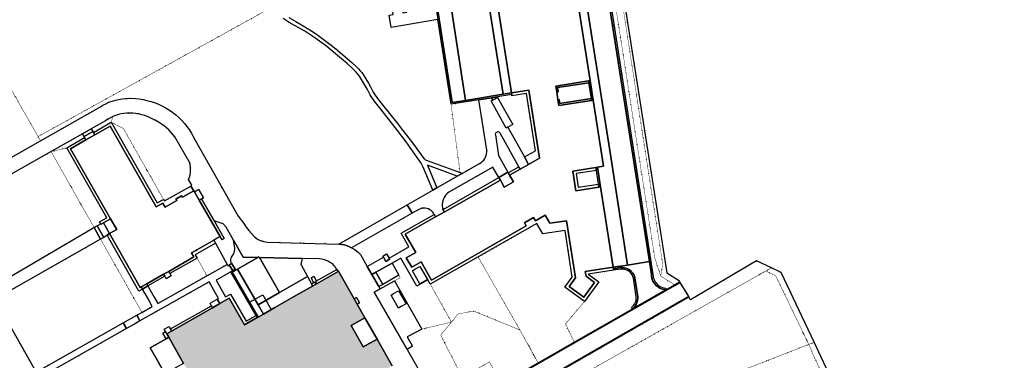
# Model space of a CAD drawing. Header units: millimetres. Extents: x 0 to 1134213, y -536989 to 313336.
# Tile 81 of 86: x 760132 to 1080458, y -14998 to 95890. Entities that reach past the tile are written whole.
import ezdxf

# ---------------------------------------------------------------- set-up
doc = ezdxf.new("R2010")
doc.units = ezdxf.units.MM
doc.linetypes.add('DOT', pattern=[6.35, 0, -6.35])
for name, color, linetype in [('A--L01I_Algemeen', 251, 'Continuous'), ('A--L21D_Buitenwanden', 4, 'Continuous'), ('overigbouwwerk_overkapping', 7, 'Continuous'), ('panden', 7, 'Continuous'), ('scheiding_muur', 7, 'Continuous'), ('terreindeelbegroeid', 7, 'DOT'), ('wegdeel_opstelplaats', 7, 'Continuous'), ('wegdeel_parkeervlak', 7, 'Continuous'), ('wegdeel_rijbaan', 7, 'Continuous'), ('wegdeel_voetpad', 7, 'Continuous'), ('wegdeel_voetpad_op_trap', 7, 'Continuous')]:
    doc.layers.add(name, color=color, linetype=linetype)
for name, color, linetype, true_color in [('plustopo_luifel', 7, 'Continuous', 0x8a193f), ('plustopo_portaal', 7, 'Continuous', 0xbb1bc3), ('scheiding_doorgang', 7, 'Continuous', 0x8a193f), ('scheiding_hek', 7, 'Continuous', 0x8a193f)]:
    doc.layers.add(name, color=color, linetype=linetype, true_color=true_color)

msp = doc.modelspace()

# ---------------------------------------------------------------- hatches: boundary and pattern name
at = {"layer": 'A--L01I_Algemeen'}
h = msp.add_hatch(color=256, dxfattribs=at)
h.dxf.hatch_style = 1
h.paths.add_polyline_path([(868908.7, 5010.4), (869913.7, 3259.4), (872431.7, -1129.6), (867917.7, -3711.6), (871887.7, -10654.6), (876401.7, -8073.6), (881356.7, -16740.6), (879051.7, -18058.6), (879870.7, -19522.6), (880522.7, -20689.6), (878326.7, -21945.6), (877663.7, -20785.6), (876830.7, -19328.6), (862414.7, -27574.6), (860591.7, -28616.6), (852213.7, -33408.6), (850391.7, -34450.6), (849991.7, -33749.6), (847125.7, -35388.6), (850223.7, -40807.6), (852481.7, -44757.6), (835471.7, -54486.6), (833949.7, -51825.6), (831420.7, -53272.6), (831260.7, -52998.6), (829324.7, -49687.6), (829301.7, -49647.6), (829277.7, -49607.6), (831842.7, -48140.6), (813466.7, -16001.6), (808612.7, -7511.6), (807967.7, -6383.6), (807994.7, -6368.6), (809565.7, -5469.6), (822868.7, 2138.4), (825261.7, 3507.4), (828324.7, 5259.4), (833311.7, -3463.6), (837427.7, -1109.6), (837710.7, -947.6), (839454.7, 49.4), (843135.7, 2154.4), (846153.7, 3880.4), (849184.7, 5614.4), (855397.7, 9168.4), (863767.7, 13955.4), (863796.7, 13972.4)])

# ---------------------------------------------------------------- linework, layer by layer
at = {"layer": 'A--L21D_Buitenwanden'}
msp.add_polyline3d([(813466.7, -16001.6, 0), (808612.7, -7511.6, 0), (807967.7, -6383.6, 0), (807994.7, -6368.6, 0), (809565.7, -5469.6, 0), (822868.7, 2138.4, 0), (825261.7, 3507.4, 0), (828324.7, 5259.4, 0), (833311.7, -3463.6, 0), (837427.7, -1109.6, 0), (837710.7, -947.6, 0), (839454.7, 49.4, 0), (843135.7, 2154.4, 0), (846153.7, 3880.4, 0), (849184.7, 5614.4, 0), (855397.7, 9168.4, 0), (863767.7, 13955.4, 0), (863796.7, 13972.4, 0), (868908.7, 5010.4, 0), (869913.7, 3259.4, 0), (872431.7, -1129.6, 0), (867917.7, -3711.6, 0), (871887.7, -10654.6, 0), (876401.7, -8073.6, 0), (881356.7, -16740.6, 0)], dxfattribs=at)
at = {"layer": 'overigbouwwerk_overkapping'}
for points in [[(918960.7, 60883.4, 0), (918437.7, 60591.4, 0), (913506.7, 69430.4, 0), (914030.7, 69722.4, 0), (915619.7, 70609.4, 0), (920551.7, 61770.4, 0)], [(888680.7, 14631.4, 0), (890335.7, 15565.4, 0), (892760.7, 11319.4, 0), (891110.7, 10376.4, 0), (890312.7, 9920.4, 0), (887881.7, 14174.4, 0)], [(881753.7, 6713.4, 0), (883397.7, 7665.4, 0), (885852.7, 3425.4, 0), (884208.7, 2472.4, 0), (883403.7, 2006.4, 0), (880948.7, 6247.4, 0)]]:
    msp.add_polyline3d(points, close=True, dxfattribs=at)
at = {"layer": 'panden'}
msp.add_polyline3d([(937018.7, 131232.4, 0), (945703.7, 76041.4, 0), (945209.7, 75963.4, 0), (934540.7, 74289.4, 0), (934842.7, 72363.4, 0), (935238.7, 69843.4, 0), (935540.7, 67916.4, 0), (946209.7, 69590.4, 0), (946703.7, 69668.4, 0), (950074.7, 48172.4, 0), (948098.7, 47863.4, 0), (947594.7, 47784.4, 0), (940046.7, 46602.4, 0), (941047.7, 40209.4, 0), (948595.7, 41391.4, 0), (949099.7, 41470.4, 0), (953214.7, 15302.4, 0), (944085.7, 13890.4, 0), (944385.7, 12377.4, 0), (947180.7, 10317.4, 0), (943677.7, 5515.4, 0), (938878.7, 9016.4, 0), (940937.7, 11837.4, 0), (938038.7, 30442.4, 0), (932619.7, 29606.4, 0), (931116.7, 32237.4, 0), (927943.7, 30431.4, 0), (927321.7, 31515.4, 0), (924346.7, 29808.4, 0), (924928.7, 28793.4, 0), (894084.7, 11078.4, 0), (890696.7, 17009.4, 0), (887667.7, 15299.4, 0), (885906.7, 18384.4, 0), (888980.7, 20059.4, 0), (885559.7, 26050.4, 0), (895439.7, 31666.4, 0), (898248.7, 33263.4, 0), (916505.7, 43641.4, 0), (917798.7, 41374.4, 0), (920766.7, 43067.4, 0), (919523.7, 45247.4, 0), (922926.7, 47191.4, 0), (925711.7, 48782.4, 0), (929285.7, 50824.4, 0), (925798.7, 72923.4, 0), (920129.7, 72030.4, 0), (911448.7, 127220.4, 0)], dxfattribs=at)
for points in [[(816821.7, 40218.4, 0), (817020.7, 39870.4, 0), (818562.7, 37176.4, 0), (825374.7, 25277.4, 0), (823315.7, 24103.4, 0), (817933.7, 21032.4, 0), (817386.7, 20720.4, 0), (816040.7, 19952.4, 0), (816793.7, 18636.4, 0), (808613.7, 13969.4, 0), (806951.7, 13021.4, 0), (801473.7, 9895.4, 0), (799692.7, 8879.4, 0), (799371.7, 8696.4, 0), (789328.7, 26265.4, 0), (791686.7, 27610.4, 0), (789707.7, 31065.4, 0), (776646.7, 53860.4, 0), (781700.7, 56743.4, 0), (784539.7, 58363.4, 0), (789520.7, 61205.4, 0), (804551.7, 34949.4, 0), (806740.7, 36198.4, 0), (807487.7, 34893.4, 0), (811245.7, 37037.4, 0), (810982.7, 37498.4, 0), (812824.7, 38548.4, 0), (813086.7, 38088.4, 0)], [(883475.7, 12680.4, 0), (878226.7, 9716.4, 0), (876019.7, 13644.4, 0), (881268.7, 16608.4, 0)]]:
    msp.add_polyline3d(points, close=True, dxfattribs=at)
at = {"layer": 'plustopo_luifel'}
msp.add_line((872431.7, -1129.6), (876401.7, -8073.6), dxfattribs=at)
msp.add_polyline3d([(916505.7, 43641.4, 0), (916025.7, 44484.4, 0), (915986.7, 44553.4, 0), (918982.7, 46261.4, 0), (919075.7, 46086.4, 0), (919523.7, 45247.4, 0)], dxfattribs=at)
at = {"layer": 'plustopo_portaal'}
msp.add_polyline3d([(837710.7, -947.6, 0), (834927.3, 3888.7, 0), (839200.2, 6347.8, 0), (841976.9, 1491.8, 0)], dxfattribs=at)
at = {"layer": 'scheiding_doorgang'}
for p, q in [((974796.7, 10552.4), (974937.7, 10322.4)), ((974937.7, 10322.4), (977731.7, 5755.4)), ((977872.7, 5525.4), (978175.7, 4953.4))]:
    msp.add_line(p, q, dxfattribs=at)
for points in [[(970659.7, 13430.4, 0), (974458.7, 11104.4, 0), (974796.7, 10552.4, 0)], [(977731.7, 5755.4, 0), (977777.7, 5679.4, 0), (977872.7, 5525.4, 0)]]:
    msp.add_polyline3d(points, dxfattribs=at)
at = {"layer": 'scheiding_hek'}
msp.add_line((1080457.7, -140071.6), (1018594.7, -9134.6), dxfattribs=at)
for points in [[(950089.7, 137926.4, 0), (951734.7, 134508.4, 0), (970659.7, 13430.4, 0)], [(1004681.7, 15097.4, 0), (999839.7, 17337.4, 0), (978334.9, 4663.2, 0), (978330.7, 4660.4, 0), (978175.7, 4953.4, 0)], [(1018594.7, -9134.6, 0), (1007834.7, 13639.4, 0), (1004681.7, 15097.4, 0)]]:
    msp.add_polyline3d(points, dxfattribs=at)
at = {"layer": 'scheiding_muur'}
for p, q in [((784340.7, 28226.4), (783736.7, 27872.4)), ((785334.7, 28807.4), (784340.7, 28226.4)), ((786460.7, 24432.4), (785702.7, 23994.4)), ((787471.7, 25017.4), (786460.7, 24432.4)), ((823315.7, 24103.4), (823839.7, 23141.4)), ((823839.7, 23141.4), (827597.7, 16238.4)), ((828322.7, 16109.4), (829079.7, 16597.4)), ((851576.7, 16313.4), (853747.7, 12256.4)), ((800816.7, 6885.4), (802142.7, 4534.4)), ((802602.7, 7892.4), (803928.7, 5541.4)), ((808612.7, -7511.6), (807751.7, -8004.6))]:
    msp.add_line(p, q, dxfattribs=at)
for points in [[(827597.7, 16238.4, 0), (827840.7, 15798.4, 0), (828322.7, 16109.4, 0)], [(807751.7, -8004.6, 0), (802614.7, -10941.6, 0), (805512.7, -16011.6, 0)]]:
    msp.add_polyline3d(points, dxfattribs=at)
msp.add_polyline3d([(830392.7, 14388.4, 0), (829285.7, 13691.4, 0), (837710.7, -947.6, 0), (837427.7, -1109.6, 0), (837017.7, -397.6, 0), (828846.7, 13800.4, 0), (829457.7, 14185.4, 0), (830219.7, 14664.4, 0)], close=True, dxfattribs=at)
at = {"layer": 'terreindeelbegroeid'}
for points in [[(842073.7, 99886.4, 0), (766120.7, 57846.4, 0), (715864.7, 145871.4, 0)], [(715864.7, 145871.4, 0), (766120.7, 57846.4, 0), (766907.7, 56463.4, 0), (736309.7, 39057.4, 0)], [(950564.7, 122474.4, 0), (966730.7, 18408.4, 0), (968673.7, 12434.4, 0), (973161.7, 9604.4, 0), (970367.7, 7995.4, 0), (970373.7, 8495.4, 0), (969810.7, 8571.4, 0), (969260.7, 8712.4, 0), (968730.7, 8917.4, 0), (968228.7, 9183.4, 0), (967837.7, 9481.4, 0), (967476.7, 9816.4, 0), (967149.7, 10184.4, 0), (966859.7, 10581.4, 0), (966603.7, 11016.4, 0), (966403.7, 11480.4, 0), (966262.7, 11965.4, 0), (966181.7, 12463.4, 0), (966162.7, 12968.4, 0), (947429.7, 132945.4, 0)], [(951078.7, 134284.4, 0), (969316.7, 16390.4, 0), (968673.7, 12434.4, 0), (966730.7, 18408.4, 0), (950564.7, 122474.4, 0)], [(845866.7, 96225.4, 0), (847839.7, 95005.4, 0), (852849.7, 92100.4, 0), (854496.7, 91082.4, 0), (856115.7, 90020.4, 0), (857660.7, 88943.4, 0), (859173.7, 87822.4, 0), (860018.7, 87164.4, 0), (862872.7, 84808.4, 0), (864879.7, 83109.4, 0), (866633.7, 81587.4, 0), (868361.7, 80035.4, 0), (868979.7, 79446.4, 0), (869569.7, 78828.4, 0), (870124.7, 78173.4, 0), (870632.7, 77480.4, 0), (871678.7, 75877.4, 0), (872673.7, 74241.4, 0), (873281.7, 73158.4, 0), (874167.7, 71464.4, 0), (874521.7, 70896.4, 0), (875502.7, 69501.4, 0), (877605.7, 66716.4, 0), (883048.7, 59843.4, 0), (884487.7, 57981.4, 0), (885885.7, 56089.4, 0), (888152.7, 52908.4, 0), (890531.7, 49462.4, 0), (890957.7, 48738.4, 0), (891383.7, 47872.4, 0), (894506.7, 40424.4, 0), (886152.7, 35665.4, 0), (864005.7, 22852.4, 0), (840788.7, 23499.4, 0), (840101.7, 23538.4, 0), (839423.7, 23653.4, 0), (838761.7, 23844.4, 0), (838125.7, 24107.4, 0), (837523.7, 24440.4, 0), (836962.7, 24838.4, 0), (836448.7, 25296.4, 0), (835511.7, 26278.4, 0), (834632.7, 27311.4, 0), (833812.7, 28393.4, 0), (833056.7, 29520.4, 0), (831176.7, 31907.4, 0), (817184.7, 56715.4, 0), (816610.7, 57874.4, 0), (815973.7, 59000.4, 0), (815275.7, 60089.4, 0), (814517.7, 61138.4, 0), (813703.7, 62143.4, 0), (812834.7, 63102.4, 0), (811914.7, 64011.4, 0), (810945.7, 64868.4, 0), (809929.7, 65670.4, 0), (808871.7, 66414.4, 0), (807774.7, 67099.4, 0), (806640.7, 67722.4, 0), (805474.7, 68282.4, 0), (803977.7, 68889.4, 0), (802770.7, 69291.4, 0), (801543.7, 69626.4, 0), (800300.7, 69894.4, 0), (799044.7, 70094.4, 0), (797779.7, 70225.4, 0), (796509.7, 70287.4, 0), (795237.7, 70280.4, 0), (794566.7, 70248.4, 0), (793455.7, 70135.4, 0), (792353.7, 69951.4, 0), (791265.7, 69698.4, 0), (790195.7, 69377.4, 0), (789148.7, 68988.4, 0), (788128.7, 68534.4, 0), (787138.7, 68015.4, 0), (786175.7, 67430.4, 0), (766907.7, 56463.4, 0), (766120.7, 57846.4, 0), (842073.7, 99886.4, 0)], [(880317.7, 97332.4, 0), (880954.7, 93383.4, 0), (896131.7, 95941.4, 0), (900457.7, 68360.4, 0), (903394.7, 46098.4, 0), (892655.7, 50054.4, 0), (892336.7, 50192.4, 0), (891990.7, 50414.4, 0), (891809.7, 50568.4, 0), (891644.7, 50740.4, 0), (887884.7, 55783.4, 0), (884777.7, 59854.4, 0), (882686.7, 62541.4, 0), (878571.7, 67648.4, 0), (876577.7, 70211.4, 0), (875525.7, 71659.4, 0), (875147.7, 72256.4, 0), (874253.7, 74052.4, 0), (873626.7, 75192.4, 0), (872760.7, 76629.4, 0), (871852.7, 78040.4, 0), (871414.7, 78653.4, 0), (870936.7, 79236.4, 0), (870338.7, 79885.4, 0), (869710.7, 80505.4, 0), (868196.7, 81898.4, 0), (866654.7, 83260.4, 0), (863003.7, 86373.4, 0), (861436.7, 87643.4, 0), (860161.7, 88622.4, 0), (858870.7, 89578.4, 0), (857604.7, 90483.4, 0), (856321.7, 91363.4, 0), (854534.7, 92536.4, 0), (851311.7, 94565.4, 0), (849993.7, 95343.4, 0), (847660.7, 96599.4, 0)], [(766545.7, -20685.6, 0), (794875.7, -4670.6, 0), (797487.7, -3193.6, 0), (799269.7, -2186.6, 0), (821810.7, 10556.4, 0), (824815.7, 5148.4, 0), (824382.7, 4902.4, 0), (822045.7, 3577.4, 0), (822526.7, 2735.4, 0), (809167.7, -4772.6, 0), (808716.7, -3983.6, 0), (807141.7, -4876.6, 0), (807589.7, -5659.6, 0), (806704.7, -6157.6, 0), (807751.7, -8004.6, 0), (802614.7, -10941.6, 0), (805512.7, -16011.6, 0)], [(935569.7, -41585.6, 0), (1016836.7, -9821.6, 0), (1017936.7, -12110.6, 0), (1017779.7, -12177.6, 0), (1078648.7, -141010.6, 0)]]:
    msp.add_polyline3d(points, dxfattribs=at)
for points in [[(974796.7, 10552.4, 0), (973161.7, 9604.4, 0), (968673.7, 12434.4, 0), (969316.7, 16390.4, 0), (951078.7, 134284.4, 0), (950919.7, 135216.4, 0), (950700.7, 136137.4, 0), (950423.7, 137041.4, 0), (950090.8, 137923.5, 0), (950105.9, 137892.5, 0), (951734.7, 134508.4, 0), (970658.1, 13440.3, 0), (974458.7, 11104.4, 0), (974791, 10561.5, 0)], [(924363.7, 51199.4, 0), (918960.7, 60883.4, 0), (920551.7, 61770.4, 0), (915619.7, 70609.4, 0), (915528.7, 70771.4, 0), (920207.7, 71521.4, 0), (920274.7, 71084.4, 0), (925012.7, 71824.4, 0), (927922.7, 53194.4, 0)], [(904044.7, 45859.4, 0), (903394.7, 46098.4, 0), (900457.7, 68360.4, 0), (909466.7, 69781.4, 0), (912082.7, 53416.4, 0), (912097.7, 52843.4, 0), (912038.7, 52272.4, 0), (911905.7, 51714.4, 0), (911701.7, 51179.4, 0), (911430.7, 50674.4, 0), (911095.7, 50208.4, 0), (910703.7, 49790.4, 0), (910260.7, 49426.4, 0), (909773.7, 49123.4, 0)], [(789855.7, 62486.4, 0), (784090.7, 59151.4, 0), (783905.7, 59476.4, 0), (783405.7, 60352.4, 0), (788039.7, 63004.4, 0), (788822.7, 63509.4, 0), (789636.7, 63960.4, 0), (790479.7, 64357.4, 0)], [(815844.7, 41729.4, 0), (807247.7, 36880.4, 0), (806953.7, 37333.4, 0), (793833.7, 60512.4, 0), (789855.7, 62486.4, 0), (790479.7, 64357.4, 0), (791347.7, 64696.4, 0), (792234.7, 64977.4, 0), (793139.7, 65199.4, 0), (794057.7, 65360.4, 0), (795023.7, 65462.4, 0), (795995.7, 65498.4, 0), (796966.7, 65465.4, 0), (797933.7, 65366.4, 0), (798891.7, 65200.4, 0), (799835.7, 64967.4, 0), (800769.7, 64667.4, 0), (801924.7, 64216.4, 0), (803058.7, 63715.4, 0), (804169.7, 63165.4, 0), (805254.7, 62566.4, 0), (806316.7, 61919.4, 0), (807145.7, 61343.4, 0), (807926.7, 60718.4, 0), (808662.7, 60041.4, 0), (809351.7, 59316.4, 0), (809989.7, 58546.4, 0), (810574.7, 57735.4, 0), (815432.7, 49277.4, 0), (815608.7, 48507.4, 0), (815708.7, 47723.4, 0), (815731.7, 46934.4, 0), (815676.7, 46146.4, 0), (815544.7, 45367.4, 0), (815336.7, 44605.4, 0), (815055.7, 43867.4, 0), (816188.7, 42001.4, 0)], [(806953.7, 37333.4, 0), (804880.7, 36214.4, 0), (789855.7, 62486.4, 0), (793833.7, 60512.4, 0)], [(781064.7, 57859.4, 0), (781260.7, 57514.4, 0), (775497.7, 54180.4, 0), (770342.7, 52955.4, 0), (780561.7, 58741.4, 0)], [(922464.7, 48030.4, 0), (919075.7, 46086.4, 0), (918982.7, 46261.4, 0), (915910.7, 51726.4, 0), (914874.7, 58362.4, 0), (914870.7, 58600.4, 0), (914933.7, 58830.4, 0), (915056.7, 59034.4, 0), (915231.7, 59196.4, 0), (915443.7, 59304.4, 0), (915677.7, 59349.4, 0), (915915.7, 59328.4, 0), (916137.7, 59242.4, 0), (916327.7, 59098.4, 0), (916470.7, 58907.4, 0)], [(784340.7, 28226.4, 0), (783736.7, 27872.4, 0), (752555.7, 9638.4, 0), (748647.7, 10741.4, 0), (737274.7, 30710.4, 0), (737086.7, 31154.4, 0), (736968.7, 31622.4, 0), (736921.7, 32102.4, 0), (736948.7, 32583.4, 0), (737046.7, 33056.4, 0), (737215.7, 33507.4, 0), (737449.7, 33929.4, 0), (737745.7, 34310.4, 0), (738094.7, 34642.4, 0), (738490.7, 34918.4, 0), (770342.7, 52955.4, 0)], [(786508.7, 29480.4, 0), (785334.7, 28807.4, 0), (784340.7, 28226.4, 0), (770342.7, 52955.4, 0), (775497.7, 54180.4, 0), (788437.7, 31435.4, 0), (786107.7, 30100.4, 0)], [(902412.7, 44929.4, 0), (895790.7, 41156.4, 0), (892829.7, 48477.4, 0)], [(915986.7, 44553.4, 0), (916025.7, 44484.4, 0), (897856.7, 34102.4, 0), (897700.7, 34662.4, 0), (897612.7, 35238.4, 0), (897594.7, 35819.4, 0), (897647.7, 36398.4, 0), (897769.7, 36967.4, 0), (897959.7, 37517.4, 0), (898213.7, 38040.4, 0), (898529.7, 38529.4, 0), (898901.7, 38976.4, 0), (899325.7, 39375.4, 0), (899793.7, 39720.4, 0), (914047.7, 47880.4, 0)], [(948445.7, 42349.4, 0), (941855.7, 41318.4, 0), (941155.7, 45794.4, 0), (947744.7, 46825.4, 0)], [(894979.7, 32466.4, 0), (884235.7, 26413.4, 0), (886782.7, 21952.4, 0), (880299.7, 18249.4, 0), (879510.7, 19651.4, 0), (878254.7, 18916.4, 0), (878463.7, 18544.4, 0), (873215.7, 15567.4, 0), (871011.7, 19442.4, 0), (870376.7, 20059.4, 0), (869695.7, 20623.4, 0), (868971.7, 21131.4, 0), (868102.7, 21636.4, 0), (887775.7, 32857.4, 0), (889988.7, 34139.4, 0), (890478.7, 34352.4, 0), (890994.7, 34492.4, 0), (891524.7, 34554.4, 0), (892059.7, 34538.4, 0), (892585.7, 34445.4, 0), (893091.7, 34275.4, 0), (893568.7, 34033.4, 0), (894003.7, 33723.4, 0), (894389.7, 33354.4, 0), (894717.7, 32932.4, 0)], [(829712.7, 24091.4, 0), (830122.7, 21620.4, 0), (830111.7, 21084.4, 0), (830038.7, 20567.4, 0), (829883.7, 20022.4, 0), (829676.7, 19548.4, 0), (829488.7, 19224.4, 0), (829301.7, 18960.4, 0), (829038.7, 18583.4, 0), (828895.7, 18213.4, 0), (828816.7, 17860.4, 0), (828806.7, 17476.4, 0), (828870.7, 17111.4, 0), (828947.7, 16886.4, 0), (829079.7, 16597.4, 0), (828322.7, 16109.4, 0), (827840.7, 15798.4, 0), (827597.7, 16238.4, 0), (823839.7, 23141.4, 0), (823315.7, 24103.4, 0), (825374.7, 25277.4, 0), (826044.7, 24242.4, 0), (826676.7, 24651.4, 0), (823352.7, 30450.4, 0), (826303.7, 29435.4, 0), (827279.7, 28309.4, 0)], [(943889.7, 4160.4, 0), (937704.7, -3113.6, 0), (940540.7, -9076.6, 0), (928794.7, -15811.6, 0), (922839.7, -5102.6, 0), (909274.7, 18640.4, 0), (928411.7, 29574.4, 0), (930366.7, 26152.4, 0), (937552.7, 27261.4, 0), (939916.7, 12085.4, 0), (937523.7, 8804.4, 0)], [(800075.7, 8199.4, 0), (800816.7, 6885.4, 0), (802142.7, 4534.4, 0), (803277.7, 2522.4, 0), (799891.7, 612.4, 0), (786460.7, 24432.4, 0), (787471.7, 25017.4, 0), (788609.7, 25782.4, 0), (798870.7, 7513.4, 0)], [(799891.7, 612.4, 0), (798187.7, -348.6, 0), (793824.7, -2809.6, 0), (765471.7, -18800.6, 0), (753444.7, 2317.4, 0), (754469.7, 6222.4, 0), (785702.7, 23994.4, 0), (786460.7, 24432.4, 0)], [(827597.7, 16238.4, 0), (821037.7, 12538.4, 0), (817833.7, 18306.4, 0), (817253.7, 19317.4, 0), (823839.7, 23141.4, 0)], [(821037.7, 12538.4, 0), (805062.7, 3529.4, 0), (803928.7, 5541.4, 0), (802602.7, 7892.4, 0), (801857.7, 9213.4, 0), (807361.7, 12346.4, 0), (807826.7, 11579.4, 0), (809407.7, 12503.4, 0), (808990.7, 13273.4, 0), (817833.7, 18306.4, 0)], [(863332.7, 14613.4, 0), (856525.7, 10730.4, 0), (856500.7, 10874.4, 0), (856608.7, 10931.4, 0), (855800.7, 12343.4, 0), (854946.7, 11843.4, 0), (855760.7, 10428.4, 0), (855853.7, 10491.4, 0), (855955.7, 10405.4, 0), (855021.7, 9872.4, 0), (853747.7, 12256.4, 0), (851576.7, 16313.4, 0), (852072.7, 18131.4, 0), (857569.7, 17998.4, 0), (858282.7, 17926.4, 0), (858985.7, 17788.4, 0), (859672.7, 17583.4, 0), (860337.7, 17315.4, 0), (860973.7, 16984.4, 0), (861575.7, 16595.4, 0), (862137.7, 16151.4, 0), (862488.7, 15806.4, 0), (862800.7, 15425.4, 0)], [(893723.7, 9755.4, 0), (900596.7, -2552.6, 0), (890958.7, -4867.6, 0), (882067.7, 10842.4, 0), (883927.7, 11876.4, 0), (883475.7, 12680.4, 0), (881268.7, 16608.4, 0), (884121.7, 18238.4, 0), (889301.7, 9170.4, 0), (892887.7, 11218.4, 0)], [(922839.7, -5102.6, 0), (907754.7, 1055.4, 0), (902766.7, 71.4, 0), (900596.7, -2552.6, 0), (893723.7, 9755.4, 0), (909274.7, 18640.4, 0)], [(1004681.7, 15097.4, 0), (1002875.7, 14077.4, 0), (902845.7, -42398.6, 0), (902479.7, -42062.6, 0), (904984.7, -40624.6, 0), (903115.7, -37396.6, 0), (903202.7, -37346.6, 0), (977872.7, 5525.4, 0), (978334.7, 4663.4, 0), (999839.7, 17337.4, 0)], [(837017.7, -397.6, 0), (833765.7, -2252.6, 0), (828676.7, 6551.4, 0), (827087.7, 5643.4, 0), (824008.7, 11138.4, 0), (828846.7, 13800.4, 0)], [(940108.7, -51389.6, 0), (910254.7, -45327.6, 0), (909356.7, -45253.6, 0), (908465.7, -45113.6, 0), (907587.7, -44908.6, 0), (906727.7, -44639.6, 0), (905889.7, -44308.6, 0), (905077.7, -43916.6, 0), (904297.7, -43465.6, 0), (903551.7, -42958.6, 0), (902845.7, -42398.6, 0), (1002875.7, 14077.4, 0), (1006065.7, 12545.4, 0), (1009191.7, 6086.4, 0), (1016836.7, -9821.6, 0), (935569.7, -41585.6, 0)], [(959524.7, 1808.4, 0), (940540.7, -9076.6, 0), (937704.7, -3113.6, 0), (943889.7, 4160.4, 0), (948533.7, 10525.4, 0), (945087.7, 13064.4, 0), (953363.7, 14344.4, 0), (955700.7, 14692.4, 0), (956248.7, 14707.4, 0), (956792.7, 14643.4, 0), (957321.7, 14501.4, 0), (957825.7, 14285.4, 0), (958292.7, 14000.4, 0), (958714.7, 13650.4, 0), (959081.7, 13243.4, 0), (959387.7, 12788.4, 0), (959623.7, 12294.4, 0), (959787.7, 11771.4, 0), (960712.7, 5692.4, 0), (960725.7, 5183.4, 0), (960671.7, 4677.4, 0), (960553.7, 4181.4, 0), (960371.7, 3706.4, 0), (960129.7, 3258.4, 0), (959831.7, 2845.4, 0), (959523.7, 2501.4, 0), (959191.7, 2181.4, 0)], [(1018594.7, -9134.6, 0), (1016836.7, -9821.6, 0), (1009191.7, 6086.4, 0), (1006065.7, 12545.4, 0), (1002875.7, 14077.4, 0), (1004681.7, 15097.4, 0), (1007834.7, 13639.4, 0)], [(882067.7, 10842.4, 0), (877370.7, 8258.4, 0), (876955.7, 8990.4, 0), (878226.7, 9716.4, 0), (883475.7, 12680.4, 0), (883927.7, 11876.4, 0)], [(908149.7, -27749.6, 0), (905137.7, -22621.6, 0), (897105.7, -6772.6, 0), (900596.7, -2552.6, 0), (902766.7, 71.4, 0), (907754.7, 1055.4, 0), (922839.7, -5102.6, 0), (928794.7, -15811.6, 0), (915475.7, -23448.6, 0), (914273.7, -21342.6, 0), (915773.7, -20480.6, 0), (912928.7, -15528.6, 0), (909096.7, -17703.6, 0), (911926.7, -22681.6, 0), (913432.7, -21825.6, 0), (914634.7, -23930.6, 0)], [(905137.7, -22621.6, 0), (895622.7, -27935.6, 0), (886190.7, -11449.6, 0), (887976.7, -10386.6, 0), (886223.7, -7379.6, 0), (890958.7, -4867.6, 0), (900596.7, -2552.6, 0), (897105.7, -6772.6, 0)], [(1080457.7, -140071.6, 0), (1078648.7, -141010.6, 0), (1017779.7, -12177.6, 0), (1017936.7, -12110.6, 0), (1016836.7, -9821.6, 0), (1018594.7, -9134.6, 0)]]:
    msp.add_polyline3d(points, close=True, dxfattribs=at)
at = {"layer": 'wegdeel_opstelplaats'}
for points in [[(957863.7, 16025.4, 0), (953214.7, 15302.4, 0), (949099.7, 41470.4, 0), (948098.7, 47863.4, 0), (950074.7, 48172.4, 0), (946703.7, 69668.4, 0), (945703.7, 76041.4, 0), (937018.7, 131232.4, 0), (937503.7, 131356.4, 0), (937889.7, 131525.4, 0), (938244.7, 131750.4, 0), (938562.7, 132027.4, 0), (938834.7, 132348.4, 0), (939055.7, 132707.4, 0), (939218.7, 133095.4, 0), (939322.7, 133503.4, 0), (939362.7, 133922.4, 0), (939338.7, 134328.4, 0), (952394.7, 51268.4, 0)], [(911448.7, 127220.4, 0), (920129.7, 72030.4, 0), (917424.7, 71595.4, 0), (914859.7, 87864.4, 0), (908323.7, 129424.4, 0), (908448.7, 128975.4, 0), (908647.7, 128553.4, 0), (908913.7, 128171.4, 0), (909241.7, 127839.4, 0), (909619.7, 127567.4, 0), (910038.7, 127363.4, 0), (910486.7, 127232.4, 0), (910949.7, 127178.4, 0)], [(829712.7, 24091.4, 0), (832882.7, 18595.4, 0), (837643.7, 18480.4, 0), (831038.7, 14693.4, 0), (830392.7, 14388.4, 0), (830219.7, 14664.4, 0), (829079.7, 16597.4, 0), (828947.7, 16886.4, 0), (828870.7, 17111.4, 0), (828806.7, 17476.4, 0), (828816.7, 17860.4, 0), (828895.7, 18213.4, 0), (829038.7, 18583.4, 0), (829301.7, 18960.4, 0), (829488.7, 19224.4, 0), (829676.7, 19548.4, 0), (829883.7, 20022.4, 0), (830038.7, 20567.4, 0), (830111.7, 21084.4, 0), (830122.7, 21620.4, 0)], [(880299.7, 18249.4, 0), (880489.7, 17911.4, 0), (879233.7, 17176.4, 0), (878463.7, 18544.4, 0), (878254.7, 18916.4, 0), (879510.7, 19651.4, 0)], [(837719.7, 3084.4, 0), (831038.7, 14693.4, 0), (837643.7, 18480.4, 0), (837982.7, 18664.4, 0), (838099.7, 18460.4, 0), (844634.7, 7037.4, 0)], [(852072.7, 18131.4, 0), (851576.7, 16313.4, 0), (853747.7, 12256.4, 0), (844634.7, 7037.4, 0), (838099.7, 18460.4, 0)], [(829285.7, 13691.4, 0), (830392.7, 14388.4, 0), (831038.7, 14693.4, 0), (837719.7, 3084.4, 0), (839454.7, 49.4, 0), (837710.7, -947.6, 0)], [(855021.7, 9872.4, 0), (855397.7, 9168.4, 0), (849184.7, 5614.4, 0), (846153.7, 3880.4, 0), (843135.7, 2154.4, 0), (839454.7, 49.4, 0), (837719.7, 3084.4, 0), (844634.7, 7037.4, 0), (853747.7, 12256.4, 0)], [(876401.7, -8073.6, 0), (871887.7, -10654.6, 0), (867917.7, -3711.6, 0), (872431.7, -1129.6, 0)]]:
    msp.add_polyline3d(points, close=True, dxfattribs=at)
at = {"layer": 'wegdeel_parkeervlak'}
for points in [[(905127.7, 69616.4, 0), (900873.7, 68932.4, 0), (893438.7, 116337.4, 0), (897845.7, 117080.4, 0), (896642.7, 124921.4, 0), (901569.7, 125694.4, 0), (904410.7, 107275.4, 0), (899477.7, 106443.4, 0)], [(887976.7, -10386.6, 0), (886190.7, -11449.6, 0), (875502.7, 7231.4, 0), (877370.7, 8258.4, 0), (882067.7, 10842.4, 0), (890958.7, -4867.6, 0), (886223.7, -7379.6, 0)]]:
    msp.add_polyline3d(points, close=True, dxfattribs=at)
at = {"layer": 'wegdeel_rijbaan'}
for points in [[(946934.7, 132874.4, 0), (965005.7, 17136.4, 0), (957863.7, 16025.4, 0), (952394.7, 51268.4, 0), (939338.7, 134328.4, 0)], [(947429.7, 132945.4, 0), (966162.7, 12968.4, 0), (966181.7, 12463.4, 0), (966262.7, 11965.4, 0), (966403.7, 11480.4, 0), (966603.7, 11016.4, 0), (966859.7, 10581.4, 0), (967149.7, 10184.4, 0), (967476.7, 9816.4, 0), (967837.7, 9481.4, 0), (968228.7, 9183.4, 0), (968730.7, 8917.4, 0), (969260.7, 8712.4, 0), (969810.7, 8571.4, 0), (970373.7, 8495.4, 0), (970367.7, 7995.4, 0), (969851.7, 8030.4, 0), (969344.7, 8128.4, 0), (968851.7, 8285.4, 0), (968382.7, 8502.4, 0), (967942.7, 8773.4, 0), (967513.7, 9099.4, 0), (967118.7, 9466.4, 0), (966760.7, 9869.4, 0), (966443.7, 10304.4, 0), (966157.7, 10792.4, 0), (965933.7, 11311.4, 0), (965774.7, 11854.4, 0), (965683.7, 12412.4, 0), (965662.7, 12977.4, 0), (965005.7, 17136.4, 0), (946934.7, 132874.4, 0)], [(908323.7, 129424.4, 0), (914859.7, 87864.4, 0), (917424.7, 71595.4, 0), (905127.7, 69616.4, 0), (899477.7, 106443.4, 0)], [(893438.7, 116337.4, 0), (900873.7, 68932.4, 0), (905127.7, 69616.4, 0), (917424.7, 71595.4, 0), (920129.7, 72030.4, 0), (920207.7, 71521.4, 0), (915528.7, 70771.4, 0), (913616.7, 70465.4, 0), (909466.7, 69781.4, 0), (900457.7, 68360.4, 0), (896131.7, 95941.4, 0)], [(736309.7, 39057.4, 0), (766907.7, 56463.4, 0), (786175.7, 67430.4, 0), (787138.7, 68015.4, 0), (788128.7, 68534.4, 0), (789148.7, 68988.4, 0), (790195.7, 69377.4, 0), (791265.7, 69698.4, 0), (792353.7, 69951.4, 0), (793455.7, 70135.4, 0), (794566.7, 70248.4, 0), (795237.7, 70280.4, 0), (796509.7, 70287.4, 0), (797779.7, 70225.4, 0), (799044.7, 70094.4, 0), (800300.7, 69894.4, 0), (801543.7, 69626.4, 0), (802770.7, 69291.4, 0), (803977.7, 68889.4, 0), (805474.7, 68282.4, 0), (806640.7, 67722.4, 0), (807774.7, 67099.4, 0), (808871.7, 66414.4, 0), (809929.7, 65670.4, 0), (810945.7, 64868.4, 0), (811914.7, 64011.4, 0), (812834.7, 63102.4, 0), (813703.7, 62143.4, 0), (814517.7, 61138.4, 0), (815275.7, 60089.4, 0), (815973.7, 59000.4, 0), (816610.7, 57874.4, 0), (817184.7, 56715.4, 0), (831176.7, 31907.4, 0), (833056.7, 29520.4, 0), (833812.7, 28393.4, 0), (834632.7, 27311.4, 0), (835511.7, 26278.4, 0), (836448.7, 25296.4, 0), (836962.7, 24838.4, 0), (837523.7, 24440.4, 0), (838125.7, 24107.4, 0), (838761.7, 23844.4, 0), (839423.7, 23653.4, 0), (840101.7, 23538.4, 0), (840788.7, 23499.4, 0), (864005.7, 22852.4, 0), (864836.7, 22740.4, 0), (865656.7, 22567.4, 0), (866461.7, 22332.4, 0), (867246.7, 22038.4, 0), (868102.7, 21636.4, 0), (868971.7, 21131.4, 0), (869695.7, 20623.4, 0), (870376.7, 20059.4, 0), (871011.7, 19442.4, 0), (873215.7, 15567.4, 0), (874702.7, 12951.4, 0), (876955.7, 8990.4, 0), (877370.7, 8258.4, 0), (875502.7, 7231.4, 0), (886190.7, -11449.6, 0), (895622.7, -27935.6, 0)], [(881356.7, -16740.6, 0), (876401.7, -8073.6, 0), (872431.7, -1129.6, 0), (869913.7, 3259.4, 0), (870690.7, 3704.4, 0), (869664.7, 5442.4, 0), (868908.7, 5010.4, 0), (863796.7, 13972.4, 0), (863767.7, 13955.4, 0), (863332.7, 14613.4, 0), (862800.7, 15425.4, 0), (862488.7, 15806.4, 0), (862137.7, 16151.4, 0), (861575.7, 16595.4, 0), (860973.7, 16984.4, 0), (860337.7, 17315.4, 0), (859672.7, 17583.4, 0), (858985.7, 17788.4, 0), (858282.7, 17926.4, 0), (857569.7, 17998.4, 0), (852072.7, 18131.4, 0), (838099.7, 18460.4, 0), (837982.7, 18664.4, 0), (837643.7, 18480.4, 0), (832882.7, 18595.4, 0), (829712.7, 24091.4, 0), (827279.7, 28309.4, 0), (826303.7, 29435.4, 0), (823352.7, 30450.4, 0), (819266.7, 37579.4, 0), (819903.7, 37944.4, 0), (818395.7, 40657.4, 0), (817020.7, 39870.4, 0), (816821.7, 40218.4, 0), (815844.7, 41729.4, 0), (816188.7, 42001.4, 0), (815055.7, 43867.4, 0), (815336.7, 44605.4, 0), (815544.7, 45367.4, 0), (815676.7, 46146.4, 0), (815731.7, 46934.4, 0), (815708.7, 47723.4, 0), (815608.7, 48507.4, 0), (815432.7, 49277.4, 0), (810574.7, 57735.4, 0), (809989.7, 58546.4, 0), (809351.7, 59316.4, 0), (808662.7, 60041.4, 0), (807926.7, 60718.4, 0), (807145.7, 61343.4, 0), (806316.7, 61919.4, 0), (805254.7, 62566.4, 0), (804169.7, 63165.4, 0), (803058.7, 63715.4, 0), (801924.7, 64216.4, 0), (800769.7, 64667.4, 0), (799835.7, 64967.4, 0), (798891.7, 65200.4, 0), (797933.7, 65366.4, 0), (796966.7, 65465.4, 0), (795995.7, 65498.4, 0), (795023.7, 65462.4, 0), (794057.7, 65360.4, 0), (793139.7, 65199.4, 0), (792234.7, 64977.4, 0), (791347.7, 64696.4, 0), (790479.7, 64357.4, 0), (789636.7, 63960.4, 0), (788822.7, 63509.4, 0), (788039.7, 63004.4, 0), (783405.7, 60352.4, 0), (780561.7, 58741.4, 0), (770342.7, 52955.4, 0), (738490.7, 34918.4, 0)], [(753444.7, 2317.4, 0), (765471.7, -18800.6, 0)]]:
    msp.add_polyline3d(points, dxfattribs=at)
for points in [[(946703.7, 69668.4, 0), (946209.7, 69590.4, 0), (946116.7, 70183.4, 0), (945302.7, 75371.4, 0), (945209.7, 75963.4, 0), (945703.7, 76041.4, 0)], [(949099.7, 41470.4, 0), (948595.7, 41391.4, 0), (948445.7, 42349.4, 0), (947744.7, 46825.4, 0), (947594.7, 47784.4, 0), (948098.7, 47863.4, 0)], [(970367.7, 7995.4, 0), (959524.7, 1808.4, 0), (959883.7, 2154.4, 0), (960216.7, 2526.4, 0), (960552.7, 2989.4, 0), (960825.7, 3492.4, 0), (961030.7, 4025.4, 0), (961164.7, 4581.4, 0), (961225.7, 5150.4, 0), (961212.7, 5722.4, 0), (960278.7, 11865.4, 0), (960115.7, 12408.4, 0), (959882.7, 12924.4, 0), (959583.7, 13406.4, 0), (959224.7, 13845.4, 0), (958811.7, 14232.4, 0), (958350.7, 14562.4, 0), (957850.7, 14829.4, 0), (957319.7, 15027.4, 0), (956767.7, 15155.4, 0), (956202.7, 15209.4, 0), (955636.7, 15188.4, 0), (953289.7, 14819.4, 0), (953214.7, 15302.4, 0), (957863.7, 16025.4, 0), (965005.7, 17136.4, 0), (965662.7, 12977.4, 0), (965683.7, 12412.4, 0), (965774.7, 11854.4, 0), (965933.7, 11311.4, 0), (966157.7, 10792.4, 0), (966443.7, 10304.4, 0), (966760.7, 9869.4, 0), (967118.7, 9466.4, 0), (967513.7, 9099.4, 0), (967942.7, 8773.4, 0), (968382.7, 8502.4, 0), (968851.7, 8285.4, 0), (969344.7, 8128.4, 0), (969851.7, 8030.4, 0)], [(959524.7, 1808.4, 0), (959191.7, 2181.4, 0), (959523.7, 2501.4, 0), (959831.7, 2845.4, 0), (960129.7, 3258.4, 0), (960371.7, 3706.4, 0), (960553.7, 4181.4, 0), (960671.7, 4677.4, 0), (960725.7, 5183.4, 0), (960712.7, 5692.4, 0), (959787.7, 11771.4, 0), (959623.7, 12294.4, 0), (959387.7, 12788.4, 0), (959081.7, 13243.4, 0), (958714.7, 13650.4, 0), (958292.7, 14000.4, 0), (957825.7, 14285.4, 0), (957321.7, 14501.4, 0), (956792.7, 14643.4, 0), (956248.7, 14707.4, 0), (955700.7, 14692.4, 0), (953363.7, 14344.4, 0), (953289.7, 14819.4, 0), (955636.7, 15188.4, 0), (956202.7, 15209.4, 0), (956767.7, 15155.4, 0), (957319.7, 15027.4, 0), (957850.7, 14829.4, 0), (958350.7, 14562.4, 0), (958811.7, 14232.4, 0), (959224.7, 13845.4, 0), (959583.7, 13406.4, 0), (959882.7, 12924.4, 0), (960115.7, 12408.4, 0), (960278.7, 11865.4, 0), (961212.7, 5722.4, 0), (961225.7, 5150.4, 0), (961164.7, 4581.4, 0), (961030.7, 4025.4, 0), (960825.7, 3492.4, 0), (960552.7, 2989.4, 0), (960216.7, 2526.4, 0), (959883.7, 2154.4, 0)], [(974846.7, 10470.4, 0), (974936.7, 10322.4, 0), (973296.7, 9370.4, 0), (970502.7, 7761.4, 0), (959658.7, 1574.4, 0), (940674.7, -9310.6, 0), (928928.7, -16045.6, 0), (915609.7, -23682.6, 0), (914769.7, -24164.6, 0), (908286.7, -27982.6, 0), (900451.7, -32596.6, 0), (900316.7, -32362.6, 0), (908149.7, -27749.6, 0), (914634.7, -23930.6, 0), (915475.7, -23448.6, 0), (928794.7, -15811.6, 0), (940540.7, -9076.6, 0), (959524.7, 1808.4, 0), (970367.7, 7995.4, 0), (973161.7, 9604.4, 0), (974796.7, 10552.4, 0)], [(977731.7, 5755.4, 0), (903067.7, -37113.6, 0), (900451.7, -32596.6, 0), (908286.7, -27982.6, 0), (914769.7, -24164.6, 0), (915609.7, -23682.6, 0), (928928.7, -16045.6, 0), (940674.7, -9310.6, 0), (959658.7, 1574.4, 0), (970502.7, 7761.4, 0), (973296.7, 9370.4, 0), (974936.7, 10322.4, 0), (977041.7, 6883.4, 0)], [(977872.7, 5525.4, 0), (903202.7, -37346.6, 0), (903067.7, -37113.6, 0), (977731.7, 5755.4, 0), (977777.7, 5679.4, 0)]]:
    msp.add_polyline3d(points, close=True, dxfattribs=at)
at = {"layer": 'wegdeel_voetpad'}
for points in [[(896131.7, 95941.4, 0), (880954.7, 93383.4, 0), (880317.7, 97332.4, 0), (881635.7, 97555.4, 0), (880737.7, 103285.4, 0), (883873.7, 103814.4, 0), (884771.7, 98083.4, 0), (886072.7, 98303.4, 0), (885174.7, 104033.4, 0), (888309.7, 104561.4, 0), (889208.7, 98831.4, 0), (890509.7, 99051.4, 0), (889611.7, 104780.4, 0), (894612.7, 105623.4, 0)], [(945302.7, 75371.4, 0), (935077.7, 73766.4, 0), (935286.7, 72433.4, 0), (934842.7, 72363.4, 0), (934540.7, 74289.4, 0), (945209.7, 75963.4, 0)], [(946116.7, 70183.4, 0), (935891.7, 68579.4, 0), (935682.7, 69913.4, 0), (935238.7, 69843.4, 0), (934842.7, 72363.4, 0), (935286.7, 72433.4, 0), (935077.7, 73766.4, 0), (945302.7, 75371.4, 0)], [(915619.7, 70609.4, 0), (920551.7, 61770.4, 0), (918960.7, 60883.4, 0), (924363.7, 51199.4, 0), (925711.7, 48782.4, 0), (922926.7, 47191.4, 0), (922464.7, 48030.4, 0), (916470.7, 58907.4, 0), (916327.7, 59098.4, 0), (916137.7, 59242.4, 0), (915915.7, 59328.4, 0), (915677.7, 59349.4, 0), (915443.7, 59304.4, 0), (915231.7, 59196.4, 0), (915056.7, 59034.4, 0), (914933.7, 58830.4, 0), (914870.7, 58600.4, 0), (914874.7, 58362.4, 0), (915910.7, 51726.4, 0), (918982.7, 46261.4, 0), (915986.7, 44553.4, 0), (914047.7, 47880.4, 0), (899793.7, 39720.4, 0), (899325.7, 39375.4, 0), (898901.7, 38976.4, 0), (898529.7, 38529.4, 0), (898213.7, 38040.4, 0), (897959.7, 37517.4, 0), (897769.7, 36967.4, 0), (897647.7, 36398.4, 0), (897594.7, 35819.4, 0), (897612.7, 35238.4, 0), (897700.7, 34662.4, 0), (897856.7, 34102.4, 0), (898248.7, 33263.4, 0), (895439.7, 31666.4, 0), (894979.7, 32466.4, 0), (894717.7, 32932.4, 0), (894389.7, 33354.4, 0), (894003.7, 33723.4, 0), (893568.7, 34033.4, 0), (893091.7, 34275.4, 0), (892585.7, 34445.4, 0), (892059.7, 34538.4, 0), (891524.7, 34554.4, 0), (890994.7, 34492.4, 0), (890478.7, 34352.4, 0), (889988.7, 34139.4, 0), (887775.7, 32857.4, 0), (886152.7, 35665.4, 0), (894506.7, 40424.4, 0), (895790.7, 41156.4, 0), (902412.7, 44929.4, 0), (904044.7, 45859.4, 0), (909773.7, 49123.4, 0), (910260.7, 49426.4, 0), (910703.7, 49790.4, 0), (911095.7, 50208.4, 0), (911430.7, 50674.4, 0), (911701.7, 51179.4, 0), (911905.7, 51714.4, 0), (912038.7, 52272.4, 0), (912097.7, 52843.4, 0), (912082.7, 53416.4, 0), (909466.7, 69781.4, 0), (913616.7, 70465.4, 0), (914030.7, 69722.4, 0)], [(915619.7, 70609.4, 0), (914030.7, 69722.4, 0), (913616.7, 70465.4, 0), (915528.7, 70771.4, 0)], [(925711.7, 48782.4, 0), (924363.7, 51199.4, 0), (927922.7, 53194.4, 0), (925012.7, 71824.4, 0), (920274.7, 71084.4, 0), (920207.7, 71521.4, 0), (920129.7, 72030.4, 0), (925798.7, 72923.4, 0), (929285.7, 50824.4, 0)], [(946209.7, 69590.4, 0), (935540.7, 67916.4, 0), (935238.7, 69843.4, 0), (935682.7, 69913.4, 0), (935891.7, 68579.4, 0), (946116.7, 70183.4, 0)], [(806953.7, 37333.4, 0), (807247.7, 36880.4, 0), (815844.7, 41729.4, 0), (816821.7, 40218.4, 0), (813086.7, 38088.4, 0), (812824.7, 38548.4, 0), (810982.7, 37498.4, 0), (811245.7, 37037.4, 0), (807487.7, 34893.4, 0), (806740.7, 36198.4, 0), (804551.7, 34949.4, 0), (789520.7, 61205.4, 0), (784539.7, 58363.4, 0), (784090.7, 59151.4, 0), (789855.7, 62486.4, 0), (804880.7, 36214.4, 0)], [(781700.7, 56743.4, 0), (776646.7, 53860.4, 0), (789707.7, 31065.4, 0), (787434.7, 29771.4, 0), (786604.7, 29332.4, 0), (786508.7, 29480.4, 0), (786107.7, 30100.4, 0), (788437.7, 31435.4, 0), (775497.7, 54180.4, 0), (781260.7, 57514.4, 0)], [(919075.7, 46086.4, 0), (919523.7, 45247.4, 0), (920766.7, 43067.4, 0), (917798.7, 41374.4, 0), (916505.7, 43641.4, 0), (916025.7, 44484.4, 0), (915986.7, 44553.4, 0), (918982.7, 46261.4, 0)], [(922926.7, 47191.4, 0), (919523.7, 45247.4, 0), (919075.7, 46086.4, 0), (922464.7, 48030.4, 0)], [(947744.7, 46825.4, 0), (941155.7, 45794.4, 0), (941855.7, 41318.4, 0), (948445.7, 42349.4, 0), (948595.7, 41391.4, 0), (941047.7, 40209.4, 0), (940046.7, 46602.4, 0), (947594.7, 47784.4, 0)], [(916505.7, 43641.4, 0), (898248.7, 33263.4, 0), (897856.7, 34102.4, 0), (916025.7, 44484.4, 0)], [(819266.7, 37579.4, 0), (818562.7, 37176.4, 0), (817020.7, 39870.4, 0), (818395.7, 40657.4, 0), (819903.7, 37944.4, 0)], [(823352.7, 30450.4, 0), (826676.7, 24651.4, 0), (826044.7, 24242.4, 0), (825374.7, 25277.4, 0), (818562.7, 37176.4, 0), (819266.7, 37579.4, 0)], [(887775.7, 32857.4, 0), (868102.7, 21636.4, 0), (867246.7, 22038.4, 0), (866461.7, 22332.4, 0), (865656.7, 22567.4, 0), (864836.7, 22740.4, 0), (864005.7, 22852.4, 0), (886152.7, 35665.4, 0)], [(885906.7, 18384.4, 0), (887667.7, 15299.4, 0), (890696.7, 17009.4, 0), (894084.7, 11078.4, 0), (924928.7, 28793.4, 0), (924346.7, 29808.4, 0), (927321.7, 31515.4, 0), (927943.7, 30431.4, 0), (931116.7, 32237.4, 0), (932619.7, 29606.4, 0), (938038.7, 30442.4, 0), (940937.7, 11837.4, 0), (938878.7, 9016.4, 0), (943677.7, 5515.4, 0), (947180.7, 10317.4, 0), (944385.7, 12377.4, 0), (944085.7, 13890.4, 0), (953214.7, 15302.4, 0), (953289.7, 14819.4, 0), (953363.7, 14344.4, 0), (945087.7, 13064.4, 0), (948533.7, 10525.4, 0), (943889.7, 4160.4, 0), (937523.7, 8804.4, 0), (939916.7, 12085.4, 0), (937552.7, 27261.4, 0), (930366.7, 26152.4, 0), (928411.7, 29574.4, 0), (909274.7, 18640.4, 0), (893723.7, 9755.4, 0), (892887.7, 11218.4, 0), (889301.7, 9170.4, 0), (884121.7, 18238.4, 0), (881268.7, 16608.4, 0), (876019.7, 13644.4, 0), (874702.7, 12951.4, 0), (873215.7, 15567.4, 0), (878463.7, 18544.4, 0), (879233.7, 17176.4, 0), (880489.7, 17911.4, 0), (880299.7, 18249.4, 0), (886782.7, 21952.4, 0), (884235.7, 26413.4, 0), (894979.7, 32466.4, 0), (895439.7, 31666.4, 0), (885559.7, 26050.4, 0), (888980.7, 20059.4, 0)], [(786460.7, 24432.4, 0), (785702.7, 23994.4, 0), (754469.7, 6222.4, 0), (753444.7, 2317.4, 0), (748647.7, 10741.4, 0), (752555.7, 9638.4, 0), (783736.7, 27872.4, 0), (784340.7, 28226.4, 0)], [(799692.7, 8879.4, 0), (800075.7, 8199.4, 0), (798870.7, 7513.4, 0), (788609.7, 25782.4, 0), (789328.7, 26265.4, 0), (799371.7, 8696.4, 0)], [(823839.7, 23141.4, 0), (817253.7, 19317.4, 0), (817833.7, 18306.4, 0), (808990.7, 13273.4, 0), (808613.7, 13969.4, 0), (816793.7, 18636.4, 0), (816040.7, 19952.4, 0), (817386.7, 20720.4, 0), (817933.7, 21032.4, 0), (823315.7, 24103.4, 0)], [(828322.7, 16109.4, 0), (829457.7, 14185.4, 0), (828846.7, 13800.4, 0), (824008.7, 11138.4, 0), (827087.7, 5643.4, 0), (828676.7, 6551.4, 0), (833765.7, -2252.6, 0), (837017.7, -397.6, 0), (837427.7, -1109.6, 0), (833311.7, -3463.6, 0), (828324.7, 5259.4, 0), (825261.7, 3507.4, 0), (824382.7, 4902.4, 0), (824815.7, 5148.4, 0), (821810.7, 10556.4, 0), (799269.7, -2186.6, 0), (798187.7, -348.6, 0), (799891.7, 612.4, 0), (803277.7, 2522.4, 0), (802142.7, 4534.4, 0), (800816.7, 6885.4, 0), (800075.7, 8199.4, 0), (801857.7, 9213.4, 0), (802602.7, 7892.4, 0), (803928.7, 5541.4, 0), (805062.7, 3529.4, 0), (821037.7, 12538.4, 0), (827597.7, 16238.4, 0), (827840.7, 15798.4, 0)], [(807361.7, 12346.4, 0), (801857.7, 9213.4, 0), (801473.7, 9895.4, 0), (806951.7, 13021.4, 0)], [(808990.7, 13273.4, 0), (809407.7, 12503.4, 0), (807826.7, 11579.4, 0), (807361.7, 12346.4, 0), (806951.7, 13021.4, 0), (808613.7, 13969.4, 0)], [(863767.7, 13955.4, 0), (855397.7, 9168.4, 0), (855021.7, 9872.4, 0), (855955.7, 10405.4, 0), (856246.7, 10161.4, 0), (856586.7, 10374.4, 0), (856525.7, 10730.4, 0), (863332.7, 14613.4, 0)], [(878226.7, 9716.4, 0), (876955.7, 8990.4, 0), (874702.7, 12951.4, 0), (876019.7, 13644.4, 0)], [(801857.7, 9213.4, 0), (800075.7, 8199.4, 0), (799692.7, 8879.4, 0), (801473.7, 9895.4, 0)], [(856525.7, 10730.4, 0), (856586.7, 10374.4, 0), (856246.7, 10161.4, 0), (855955.7, 10405.4, 0), (855853.7, 10491.4, 0), (855760.7, 10428.4, 0), (854946.7, 11843.4, 0), (855800.7, 12343.4, 0), (856608.7, 10931.4, 0), (856500.7, 10874.4, 0)], [(825261.7, 3507.4, 0), (822868.7, 2138.4, 0), (822526.7, 2735.4, 0), (822045.7, 3577.4, 0), (824382.7, 4902.4, 0)], [(869913.7, 3259.4, 0), (868908.7, 5010.4, 0), (869664.7, 5442.4, 0), (870690.7, 3704.4, 0)], [(822868.7, 2138.4, 0), (809565.7, -5469.6, 0), (809167.7, -4772.6, 0), (822526.7, 2735.4, 0)], [(794875.7, -4670.6, 0), (766545.7, -20685.6, 0), (765471.7, -18800.6, 0), (793824.7, -2809.6, 0)], [(799269.7, -2186.6, 0), (797487.7, -3193.6, 0), (794875.7, -4670.6, 0), (793824.7, -2809.6, 0), (798187.7, -348.6, 0)], [(807994.7, -6368.6, 0), (807967.7, -6383.6, 0), (808612.7, -7511.6, 0), (807751.7, -8004.6, 0), (806704.7, -6157.6, 0), (807589.7, -5659.6, 0)], [(809167.7, -4772.6, 0), (809565.7, -5469.6, 0), (807994.7, -6368.6, 0), (807589.7, -5659.6, 0), (807141.7, -4876.6, 0), (808716.7, -3983.6, 0)], [(813466.7, -16001.6, 0), (812572.7, -16513.6, 0), (808774.7, -18685.6, 0), (807469.7, -19431.6, 0), (806128.7, -17088.6, 0), (805512.7, -16011.6, 0), (802614.7, -10941.6, 0), (807751.7, -8004.6, 0), (808612.7, -7511.6, 0)]]:
    msp.add_polyline3d(points, close=True, dxfattribs=at)
msp.add_polyline3d([(847660.7, 96599.4, 0), (849993.7, 95343.4, 0), (851311.7, 94565.4, 0), (854534.7, 92536.4, 0), (856321.7, 91363.4, 0), (857604.7, 90483.4, 0), (858870.7, 89578.4, 0), (860161.7, 88622.4, 0), (861436.7, 87643.4, 0), (863003.7, 86373.4, 0), (866654.7, 83260.4, 0), (868196.7, 81898.4, 0), (869710.7, 80505.4, 0), (870338.7, 79885.4, 0), (870936.7, 79236.4, 0), (871414.7, 78653.4, 0), (871852.7, 78040.4, 0), (872760.7, 76629.4, 0), (873626.7, 75192.4, 0), (874253.7, 74052.4, 0), (875147.7, 72256.4, 0), (875525.7, 71659.4, 0), (876577.7, 70211.4, 0), (878571.7, 67648.4, 0), (882686.7, 62541.4, 0), (884777.7, 59854.4, 0), (887884.7, 55783.4, 0), (891644.7, 50740.4, 0), (891809.7, 50568.4, 0), (891990.7, 50414.4, 0), (892336.7, 50192.4, 0), (892655.7, 50054.4, 0), (903394.7, 46098.4, 0), (904044.7, 45859.4, 0), (902412.7, 44929.4, 0), (892829.7, 48477.4, 0), (895790.7, 41156.4, 0), (894506.7, 40424.4, 0), (891383.7, 47872.4, 0), (890957.7, 48738.4, 0), (890531.7, 49462.4, 0), (888152.7, 52908.4, 0), (885885.7, 56089.4, 0), (884487.7, 57981.4, 0), (883048.7, 59843.4, 0), (877605.7, 66716.4, 0), (875502.7, 69501.4, 0), (874521.7, 70896.4, 0), (874167.7, 71464.4, 0), (873281.7, 73158.4, 0), (872673.7, 74241.4, 0), (871678.7, 75877.4, 0), (870632.7, 77480.4, 0), (870124.7, 78173.4, 0), (869569.7, 78828.4, 0), (868979.7, 79446.4, 0), (868361.7, 80035.4, 0), (866633.7, 81587.4, 0), (864879.7, 83109.4, 0), (862872.7, 84808.4, 0), (860018.7, 87164.4, 0), (859173.7, 87822.4, 0), (857660.7, 88943.4, 0), (856115.7, 90020.4, 0), (854496.7, 91082.4, 0), (852849.7, 92100.4, 0), (847839.7, 95005.4, 0), (845866.7, 96225.4, 0)], dxfattribs=at)
at = {"layer": 'wegdeel_voetpad_op_trap'}
for points in [[(783905.7, 59476.4, 0), (781064.7, 57859.4, 0), (780561.7, 58741.4, 0), (783405.7, 60352.4, 0)], [(784090.7, 59151.4, 0), (784539.7, 58363.4, 0), (781700.7, 56743.4, 0), (781260.7, 57514.4, 0), (781064.7, 57859.4, 0), (783905.7, 59476.4, 0)], [(789328.7, 26265.4, 0), (788609.7, 25782.4, 0), (787471.7, 25017.4, 0), (785334.7, 28807.4, 0), (786508.7, 29480.4, 0), (786604.7, 29332.4, 0), (787434.7, 29771.4, 0)], [(789328.7, 26265.4, 0), (787434.7, 29771.4, 0), (789707.7, 31065.4, 0), (791686.7, 27610.4, 0)], [(787471.7, 25017.4, 0), (786460.7, 24432.4, 0), (784340.7, 28226.4, 0), (785334.7, 28807.4, 0)], [(830219.7, 14664.4, 0), (829457.7, 14185.4, 0), (828322.7, 16109.4, 0), (829079.7, 16597.4, 0)]]:
    msp.add_polyline3d(points, close=True, dxfattribs=at)

doc.saveas('drawing.dxf')
